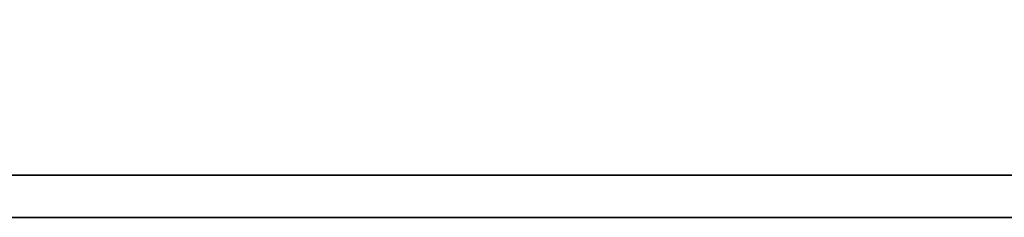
# Model space of a CAD drawing. Extents: x 546 to 1045, y 232 to 643.
# Tile 25 of 48: x 616.805 to 618.2, y 281.616 to 281.897. Entities that reach past the tile are written whole.
import ezdxf

# ---------------------------------------------------------------- set-up
doc = ezdxf.new("R2010")
doc.units = 0
doc.header["$LTSCALE"] = 4
doc.header["$MEASUREMENT"] = 0
doc.layers.add('DIM', color=4, linetype='Continuous')
doc.layers.add('layer 1', color=7, linetype='Continuous')

# ---------------------------------------------------------------- blocks, each defined once
blk = doc.blocks.new('TBI MOTION logo(完整正式版)')
at = {"layer": 'layer 1', "color": 22, "lineweight": 35}
blk.add_open_spline([(75.90875, -9.47875), (75.90875, -9.47875), (75.90875, -12.28625), (75.90875, -12.28625), (75.90875, -12.28625), (75.90875, -12.28625), (75.90875, -12.47875), (75.90875, -12.47875), (75.90875, -12.47875), (75.90875, -12.47875), (75.71625, -12.47875), (75.71625, -12.47875), (75.71625, -12.47875), (75.71625, -12.47875), (-88.32875, -12.47875), (-88.32875, -12.47875), (-88.32875, -12.47875), (-88.32875, -12.47875), (-88.32875, -13.29375), (-88.32875, -13.29375), (-88.32875, -13.29375), (-88.32875, -13.29375), (82.89125, -13.29375), (82.89125, -13.29375), (82.89125, -13.29375), (82.89125, -13.29375), (75.90875, -9.47875), (75.90875, -9.47875)], degree=3, knots=[0, 0, 0, 0, 0.14285714, 0.14285714, 0.14285714, 0.14285715, 0.28571429, 0.28571429, 0.28571429, 0.2857143, 0.42857143, 0.42857143, 0.42857143, 0.42857144, 0.57142857, 0.57142857, 0.57142857, 0.57142858, 0.71428571, 0.71428571, 0.71428571, 0.71428572, 0.85714286, 0.85714286, 0.85714286, 0.85714287, 1, 1, 1, 1], dxfattribs=at)

msp = doc.modelspace()

# ---------------------------------------------------------------- block references
at = {"layer": 'DIM', "color": 7, "xscale": 0.07355782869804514, "yscale": 0.07355782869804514, "zscale": 0.07355782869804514}
msp.add_blockref('TBI MOTION logo(完整正式版)', (622.101, 282.594), dxfattribs=at)

doc.saveas('drawing.dxf')
